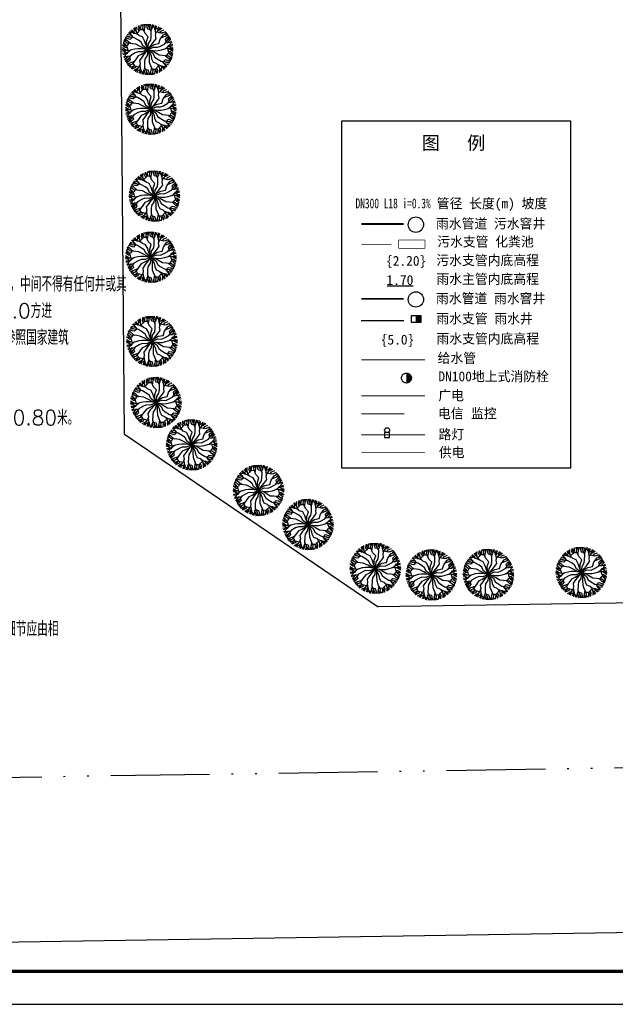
# Model space of a CAD drawing. Extents: x 499156 to 998412, y 3804753 to 7609653.
# Tile 7 of 10: x 499259 to 499295, y 3804753 to 3804813. Entities that reach past the tile are written whole.
import ezdxf

# ---------------------------------------------------------------- set-up
doc = ezdxf.new("R2010")
doc.units = 0
for name, pattern in [('ACAD_ISO04W100', [30.5, 24, -3, 0.5, -3]), ('ACAD_ISO11W100', [33.5, 12, -3, 12, -3, 0.5, -3]), ('DASH', [0.35, 0.25, -0.1]), ('DASHED2', [0.375, 0.25, -0.125]), ('X7', [9.999, 6, -1.333, 0, -1.333, 0, -1.333])]:
    doc.linetypes.add(name, pattern=pattern)
doc.layers.get('0').update_dxf_attribs({"linetype": 'CONTINUOUS'})
for name, color, linetype in [('PUB_TITLE', 4, 'CONTINUOUS'), ('广电', 40, 'CONTINUOUS'), ('污水', 201, 'CONTINUOUS'), ('电信', 3, 'CONTINUOUS'), ('电力', 6, 'CONTINUOUS'), ('给水', 4, 'CONTINUOUS'), ('绿地', 84, 'CONTINUOUS'), ('路灯', 1, 'CONTINUOUS'), ('道路1', 4, 'CONTINUOUS'), ('配套', 6, 'CONTINUOUS'), ('雨水', 3, 'CONTINUOUS')]:
    doc.layers.add(name, color=color, linetype=linetype)
doc.styles.add('-黑体', font='simhei.ttf', dxfattribs={"width": 0.8})
doc.styles.add('_TCH_DIM', font='SIMPLEX', dxfattribs={"bigfont": 'GBCBIG'})
doc.styles.add('BZT1', font='txt')
doc.styles.get("Standard").update_dxf_attribs({"font": 'rs.shx', "bigfont": 'hztxt.shx'})

# ---------------------------------------------------------------- blocks, each defined once
blk = doc.blocks.new('M_F7')
for points in [[(-186, 291), (-253, 320), (-298, 364), (-321, 394)], [(-271, 338), (-263, 391), (-282, 422)], [(-221, 345), (-250, 397), (-256, 438)], [(-1, -1), (-47, 110), (-64, 171), (-106, 249), (-169, 274), (-212, 316), (-230, 376), (-227, 454)], [(-215, 327), (-158, 384), (-140, 428), (-134, 489)], [(-170, 372), (-190, 407), (-181, 474)], [(-86, 391), (-135, 393), (-165, 428), (-171, 478)], [(-151, 411), (-143, 436), (-135, 489)], [(-93, 449), (-114, 494)], [(-1, -1), (-22, 73), (-24, 159), (7, 251), (-54, 315), (-98, 418), (-84, 500)], [(-71, 356), (-44, 503)], [(-55, 442), (-69, 502)], [(49, 391), (-1, 403), (-13, 441), (-24, 503)], [(-1, -1), (13, 119), (57, 188), (65, 251), (67, 349), (-1, 503)], [(-1, -1), (50, 68), (102, 134), (163, 215), (153, 282), (168, 340), (211, 386), (280, 422)], [(34, 424), (32, 478), (24, 503)], [(76, 405), (67, 447), (50, 503)], [(60, 366), (83, 420), (91, 453), (94, 498)], [(141, 424), (114, 459), (119, 493)], [(152, 368), (139, 401), (141, 434), (157, 482)], [(159, 305), (151, 378), (166, 438), (181, 473)], [(157, 402), (207, 422), (225, 454)], [(189, 363), (219, 413), (252, 440)], [(237, 332), (258, 367), (320, 393)], [(-345, 116), (-459, 214)], [(-315, 238), (-351, 201), (-389, 210), (-449, 231)], [(-1, -1), (-98, 71), (-135, 144), (-186, 182), (-270, 233), (-437, 251)], [(-352, 242), (-399, 267), (-425, 273)], [(-313, 269), (-355, 282), (-412, 295)], [(-288, 235), (-323, 282), (-348, 305), (-386, 331)], [(-298, 334), (-342, 329), (-369, 349)], [(-244, 316), (-279, 321), (-307, 340), (-340, 377)], [(-1, -1), (53, 55), (126, 99), (221, 118), (247, 203), (313, 293), (392, 322)], [(-1, -1), (110, 48), (192, 43), (250, 68), (336, 115), (436, 251)], [(176, 348), (254, 328), (301, 334), (358, 359)], [(273, 238), (414, 288)], [(281, 335), (307, 341), (357, 360)], [(343, 304), (372, 345)], [(363, 152), (349, 201), (376, 230), (424, 272)], [(356, 268), (401, 310)], [(385, 182), (431, 210), (448, 229)], [(389, 135), (421, 164), (461, 207)], [(-1, -1), (-132, 15), (-201, 15), (-264, 8), (-323, -9), (-381, -25), (-442, -11), (-508, 30)], [(-408, 39), (-449, 39), (-502, 80)], [(-383, 121), (-409, 79), (-454, 72), (-500, 91)], [(-392, -23), (-413, 55), (-442, 93), (-492, 129)], [(-433, 75), (-451, 94), (-492, 128)], [(-437, 144), (-486, 149)], [(-1, -1), (-76, 18), (-151, 59), (-242, 105), (-301, 112), (-412, 124), (-476, 177)], [(-412, 174), (-471, 192)], [(-1, -1), (138, -24), (206, -22), (275, -7), (321, 7), (379, 23), (441, 9), (506, -32)], [(344, 14), (403, 57), (463, 74), (501, 79)], [(347, 130), (405, 137), (438, 147), (479, 167)], [(390, 21), (411, -57), (440, -95), (490, -131)], [(395, 51), (417, 79), (447, 94), (496, 104)], [(409, 16), (468, 16), (507, 1)], [(427, 64), (469, 30), (506, 31)], [(438, 89), (455, 130), (487, 142)], [(-410, -18), (-470, -18), (-509, -3)], [(-429, -66), (-471, -32), (-508, -33)], [(-346, -16), (-405, -59), (-465, -76), (-502, -81)], [(-397, -53), (-419, -81), (-449, -96), (-498, -106)], [(-439, -91), (-457, -132), (-488, -144)], [(-349, -132), (-407, -139), (-440, -149), (-480, -168)], [(-390, -137), (-422, -166), (-463, -209)], [(-386, -184), (-432, -212), (-450, -231)], [(-1, -1), (-112, -49), (-194, -45), (-252, -70), (-338, -117), (-437, -253)], [(-365, -154), (-350, -203), (-377, -232), (-426, -273)], [(-1, -1), (-54, -57), (-127, -101), (-193, -129), (-248, -205), (-314, -295), (-393, -324)], [(-1, -1), (-86, -109), (-115, -148), (-164, -217), (-154, -284), (-170, -342), (-213, -388), (-281, -424)], [(-1, -1), (-14, -121), (-59, -190), (-67, -253), (-69, -351), (-1, -505)], [(-1, -1), (21, -75), (23, -161), (26, -253), (52, -317), (97, -419), (83, -502)], [(-1, -1), (74, -19), (149, -60), (228, -107), (300, -113), (410, -126), (475, -179)], [(-1, -1), (97, -73), (134, -146), (184, -184), (268, -235), (436, -253)], [(-1, -1), (63, -121), (75, -185), (105, -250), (167, -275), (210, -318), (229, -378), (226, -456)], [(343, -118), (457, -216)], [(381, -122), (407, -81), (453, -74), (499, -92)], [(407, -41), (448, -41), (501, -82)], [(410, -175), (469, -194)], [(431, -77), (449, -96), (491, -130)], [(435, -146), (485, -151)], [(-274, -240), (-416, -290)], [(-357, -270), (-403, -312)], [(-345, -306), (-373, -346)], [(-177, -350), (-256, -330), (-302, -336), (-359, -361)], [(-283, -337), (-308, -343), (-358, -362)], [(-297, -271), (-274, -314), (-290, -357), (-330, -388)], [(-239, -334), (-260, -369), (-322, -395)], [(-191, -364), (-221, -415), (-253, -442)], [(-161, -307), (-152, -380), (-168, -440), (-183, -475)], [(-154, -370), (-141, -403), (-143, -436), (-158, -484)], [(-61, -368), (-84, -422), (-92, -455), (-95, -500)], [(70, -358), (42, -505)], [(213, -329), (157, -386), (139, -430), (132, -491)], [(169, -374), (189, -409), (179, -476)], [(185, -293), (251, -322), (296, -365), (319, -396)], [(219, -347), (248, -398), (255, -440)], [(242, -318), (277, -323), (305, -341), (339, -379)], [(269, -339), (261, -393), (280, -424)], [(287, -237), (322, -284), (347, -307), (384, -332)], [(296, -336), (340, -330), (367, -351)], [(312, -270), (353, -284), (411, -297)], [(314, -240), (349, -203), (387, -211), (448, -233)], [(350, -244), (398, -269), (423, -275)], [(-159, -404), (-209, -424), (-227, -456)], [(-142, -426), (-115, -461), (-120, -495)], [(-78, -406), (-69, -449), (-51, -505)], [(-50, -392), (-1, -405), (11, -442), (23, -505)], [(-35, -426), (-34, -480), (-26, -505)], [(54, -444), (67, -504)], [(85, -392), (134, -394), (163, -430), (170, -479)], [(91, -451), (112, -496)], [(149, -413), (142, -438), (133, -491)]]:
    blk.add_lwpolyline(points)
at = {"width": 0.8, "flags": 9}
for tag in ['YSIZE', 'XSIZE']:
    blk.add_attdef(tag, (3, -3), '', height=0.2, dxfattribs=at)
blk = doc.blocks.new('wrtgtg')
at = {"layer": 'PUB_TITLE'}
blk.add_lwpolyline([(-75296, -5841), (8804, -5841), (8804, 53559), (-75296, 53559)], close=True, dxfattribs=at)
at = {"layer": 'PUB_TITLE', "const_width": 100}
blk.add_lwpolyline([(-72796, -4841), (7804, -4841), (7804, 52559), (-72796, 52559)], close=True, dxfattribs=at)
blk = doc.blocks.new('A$C50BD7872')
at = {"layer": '路灯'}
for p, q in [((1, 1), (0, 1)), ((0, 1), (0, 0)), ((0, 0), (1, 0)), ((1, 0), (1, 1))]:
    blk.add_line(p, q, dxfattribs=at)

msp = doc.modelspace()

# ---------------------------------------------------------------- hatches: boundary and pattern name
at = {"layer": '给水', "linetype": 'ACAD_ISO04W100'}
msp.add_hatch(color=256, dxfattribs=at).paths.add_polyline_path([(499282.577, 3804790.898, 0.414214), (499282.876, 3804791.197, 0.414214), (499282.577, 3804791.497)])
at = {"layer": '雨水'}
msp.add_hatch(color=256, dxfattribs=at).paths.add_polyline_path([(499283.166, 3804794.582), (499283.465, 3804794.582), (499283.465, 3804794.981), (499283.166, 3804794.981)])

# ---------------------------------------------------------------- linework, layer by layer
at = {"layer": '广电', "linetype": 'ACAD_ISO11W100', "const_width": 0.0479}
msp.add_lwpolyline([(499279.834, 3804790.116), (499283.694, 3804790.116)], dxfattribs=at)
at = {"layer": '污水', "const_width": 0.12}
msp.add_lwpolyline([(499279.834, 3804800.548), (499282.405, 3804800.548)], dxfattribs=at)
at = {"layer": '污水', "linetype": 'DASHED2', "ltscale": 0.2, "const_width": 0.0432}
for points in [[(499283.694, 3804799.575), (499282.096, 3804799.575)], [(499282.096, 3804799.575), (499282.096, 3804799.075)], [(499283.694, 3804799.075), (499283.694, 3804799.575)], [(499279.834, 3804799.303), (499281.653, 3804799.303)], [(499282.096, 3804799.075), (499283.694, 3804799.075)]]:
    msp.add_lwpolyline(points, dxfattribs=at)
at = {"layer": '污水'}
msp.add_circle((499283.151, 3804800.51), 0.466, dxfattribs=at)
at = {"layer": '电信', "const_width": 0.0479}
msp.add_lwpolyline([(499279.834, 3804789.025), (499282.441, 3804789.025)], dxfattribs=at)
at = {"layer": '电力', "linetype": 'Continuous', "const_width": 0.0479}
msp.add_lwpolyline([(499279.834, 3804786.662), (499283.694, 3804786.662)], dxfattribs=at)
at = {"layer": '给水', "ltscale": 20, "const_width": 0.0479}
msp.add_lwpolyline([(499279.834, 3804792.303), (499283.694, 3804792.303)], dxfattribs=at)
at = {"layer": '给水', "linetype": 'ACAD_ISO04W100'}
msp.add_circle((499282.577, 3804791.197), 0.3, dxfattribs=at)
at = {"layer": '路灯', "const_width": 0.0479}
msp.add_lwpolyline([(499279.834, 3804787.754), (499283.694, 3804787.754)], dxfattribs=at)
at = {"layer": '路灯'}
msp.add_circle((499281.402, 3804788.035), 0.15, dxfattribs=at)
at = {"layer": '道路1', "linetype": 'Continuous'}
for p, q in [((499265.454, 3804787.786), (499264.719, 3804869.976)), ((499265.454, 3804787.786), (499280.859, 3804777.31)), ((499311.41, 3804777.78), (499280.859, 3804777.31)), ((499311.564, 3804757.76), (499161.564, 3804755.454))]:
    msp.add_line(p, q, dxfattribs=at)
at = {"layer": '道路1', "color": 1, "linetype": 'X7'}
msp.add_line((499311.41, 3804767.759), (499161.41, 3804765.453), dxfattribs=at)
at = {"layer": '配套', "linetype": 'Continuous'}
for p, q in [((499278.642, 3804806.813), (499292.543, 3804806.813)), ((499278.642, 3804785.732), (499278.642, 3804806.813)), ((499292.543, 3804806.813), (499292.543, 3804785.732)), ((499292.543, 3804785.732), (499278.642, 3804785.732))]:
    msp.add_line(p, q, dxfattribs=at)
at = {"layer": '雨水'}
for p, q in [((499281.398, 3804796.794), (499282.984, 3804796.794)), ((499282.866, 3804794.981), (499282.866, 3804794.582)), ((499283.465, 3804794.981), (499282.866, 3804794.981)), ((499283.166, 3804794.981), (499283.166, 3804794.582)), ((499283.465, 3804794.582), (499283.465, 3804794.981)), ((499282.866, 3804794.582), (499283.465, 3804794.582))]:
    msp.add_line(p, q, dxfattribs=at)
at = {"layer": '雨水', "color": 0}
msp.add_line((499279.834, 3804794.691), (499282.411, 3804794.691), dxfattribs=at)
at = {"layer": '雨水', "const_width": 0.12}
msp.add_lwpolyline([(499279.834, 3804796.008), (499282.405, 3804796.008)], dxfattribs=at)
at = {"layer": '雨水'}
msp.add_circle((499283.151, 3804795.969), 0.466, dxfattribs=at)

# ---------------------------------------------------------------- block references
at = {"xscale": 0.002, "yscale": 0.002, "zscale": 0.002}
msp.add_blockref('wrtgtg', (499307.001, 3804764.859), dxfattribs=at)
at = {"layer": '绿地', "xscale": 0.003048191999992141, "yscale": 0.003048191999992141, "zscale": 0.003048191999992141}
for p in [(499266.868, 3804811.147), (499267.053, 3804807.527), (499267.273, 3804802.248), (499267.056, 3804798.535), (499267.118, 3804793.43), (499267.368, 3804789.711), (499269.536, 3804787.143), (499273.598, 3804784.382), (499276.601, 3804782.309), (499280.688, 3804779.648), (499284.093, 3804779.246), (499287.561, 3804779.277), (499293.202, 3804779.398)]:
    msp.add_blockref('M_F7', p, dxfattribs=at)
at = {"layer": '路灯', "xscale": 0.29967537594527, "yscale": 0.2996753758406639, "zscale": 0.299675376}
msp.add_blockref('A$C50BD7872', (499281.246, 3804787.591), dxfattribs=at)

# ---------------------------------------------------------------- texts
at = {"layer": '广电', "linetype": 'ACAD_ISO11W100', "style": 'BZT1'}
msp.add_text('广电', height=0.5994, dxfattribs=at).set_placement((499284.512, 3804789.843))
at = {"layer": '污水', "style": 'BZT1'}
msp.add_text('雨水管道 污水窨井', height=0.5994, dxfattribs=at).set_placement((499284.367, 3804800.276))
at = {"layer": '污水', "linetype": 'DASH', "ltscale": 20, "style": 'BZT1'}
for s, p in [('污水支管 化粪池', (499284.444, 3804799.182)), ('{2.20}', (499281.335, 3804798.016)), ('污水支管内底高程', (499284.391, 3804798.054))]:
    msp.add_text(s, height=0.5994, dxfattribs=at).set_placement(p)
at = {"layer": '电信', "style": 'BZT1'}
for s, p in [('电信', (499284.49, 3804788.753)), ('监控', (499286.502, 3804788.753))]:
    msp.add_text(s, height=0.5994, dxfattribs=at).set_placement(p)
at = {"layer": '电力', "linetype": 'ACAD_ISO11W100', "style": 'BZT1'}
msp.add_text('供电', height=0.5994, dxfattribs=at).set_placement((499284.542, 3804786.389))
at = {"layer": '给水', "ltscale": 20, "style": 'BZT1'}
msp.add_text('给水管', height=0.5994, dxfattribs=at).set_placement((499284.467, 3804792.115))
at = {"layer": '给水', "linetype": 'ACAD_ISO04W100', "style": 'BZT1'}
msp.add_text('DN100地上式消防栓', height=0.59935, dxfattribs=at).set_placement((499284.515, 3804791.001))
at = {"layer": '路灯', "style": 'BZT1'}
msp.add_text('路灯', height=0.5994, dxfattribs=at).set_placement((499284.53, 3804787.482))
at = {"layer": '配套', "linetype": 'Continuous'}
for s, height, style, p in [('图   例', 0.8091, '-黑体', (499283.505, 3804805.068)), ('2.化粪池采用埋地无动力生活污水处理装置，从房子出来的污水用De160PVC-U管直接进入化粪池前的污水支管，中间不得有任何井或其', 0.89914, '_TCH_DIM', (499222.14, 3804796.451)), ('他障碍物，污水方井的位置注意与楼房污水出墙管的位置相对应；经化粪池处理后的污水排入污水管中，化粪池容量按照每户1.0方进', 0.89914, '_TCH_DIM', (499222.218, 3804794.83)), ('行设计，商业楼按照每层每户1.0方进行设计；化粪池均选用360天清掏期、有覆土型、顶面过汽车类，具体构造请严格参照国家建筑', 0.89914, '_TCH_DIM', (499222.218, 3804793.208)), ('4.污水支管道均采用DN300HDPE双壁波纹管；管道坡度详见设计图，污水支管最上游末端管内底相对标高定为-0.80米。', 0.89914, '_TCH_DIM', (499222.144, 3804788.344)), ('7.建筑污水排出管与接户管连接时采用注塑污水检查井，详见08SS523；污水窨井采用乙型', 0.89914, '_TCH_DIM', (499222.132, 3804783.48)), ('窨井（流槽式），见省标排水4-17图，采用钢纤维井盖座，荷载等级要求达到汽-20级。', 0.89914, '_TCH_DIM', (499222.218, 3804781.858)), ('8.所有污水管须经甲方及有关部门放水验收合格后，方可回填土，并进行下一步施工工序。', 0.89914, '_TCH_DIM', (499222.132, 3804780.237)), ('11、本设计中涉及的路灯、电力、电信、广电、燃气、给水管线一般只示出管线的具体位置及走向，在相关分项施工时具体细节应由相', 0.89914, '_TCH_DIM', (499222.351, 3804775.521))]:
    msp.add_text(s, height=height, dxfattribs=dict(at, style=style)).set_placement(p)
at = {"layer": '雨水', "style": 'BZT1', "width": 0.7}
msp.add_text('DN300 L18 i=0.3%', height=0.59935, dxfattribs=at).set_placement((499279.482, 3804801.501))
at = {"layer": '雨水', "style": 'BZT1'}
for s, height, p in [('管径 长度(m) 坡度', 0.59935, (499284.416, 3804801.498)), ('1.70', 0.5994, (499281.365, 3804796.852)), ('雨水主管内底高程', 0.5994, (499284.395, 3804796.915)), ('雨水管道 雨水窨井', 0.5994, (499284.367, 3804795.736))]:
    msp.add_text(s, height=height, dxfattribs=at).set_placement(p)
at = {"layer": '雨水', "color": 0, "style": 'BZT1'}
for s, p in [('雨水支管 雨水井', (499284.389, 3804794.514)), ('{5.0}', (499281.014, 3804793.233)), ('雨水支管内底高程', (499284.399, 3804793.296))]:
    msp.add_text(s, height=0.5994, dxfattribs=at).set_placement(p)

doc.saveas('drawing.dxf')
